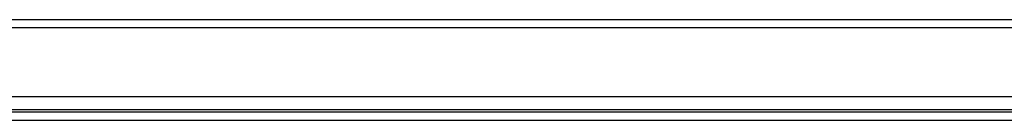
# Model space of a CAD drawing. Header units: inches. Extents: x 17 to 386, y 34 to 183.
# Tile 27 of 95: x 65.01 to 76.91, y 181.39 to 182.61. Entities that reach past the tile are written whole.
import ezdxf

# ---------------------------------------------------------------- set-up
doc = ezdxf.new("R2010")
doc.units = ezdxf.units.IN
doc.header["$MEASUREMENT"] = 0
doc.layers.add('Visible Edges(ANSI)', color=7, linetype='Continuous', lineweight=25)
doc.layers.add('Visible Tangent Edges(ANSI)', color=7, linetype='Continuous', lineweight=25)

msp = doc.modelspace()

# ---------------------------------------------------------------- linework, layer by layer
at = {"layer": 'Visible Edges(ANSI)'}
for p, q in [((16.995, 182.609), (88.6, 182.609)), ((88.6, 181.675), (16.995, 181.675)), ((88.699, 181.49), (16.897, 181.49))]:
    msp.add_line(p, q, dxfattribs=at)
at = {"layer": 'Visible Tangent Edges(ANSI)'}
for p, q in [((88.6, 182.51), (16.995, 182.51)), ((17.695, 181.521), (87.799, 181.521)), ((16.897, 181.391), (88.699, 181.391))]:
    msp.add_line(p, q, dxfattribs=at)

doc.saveas('drawing.dxf')
